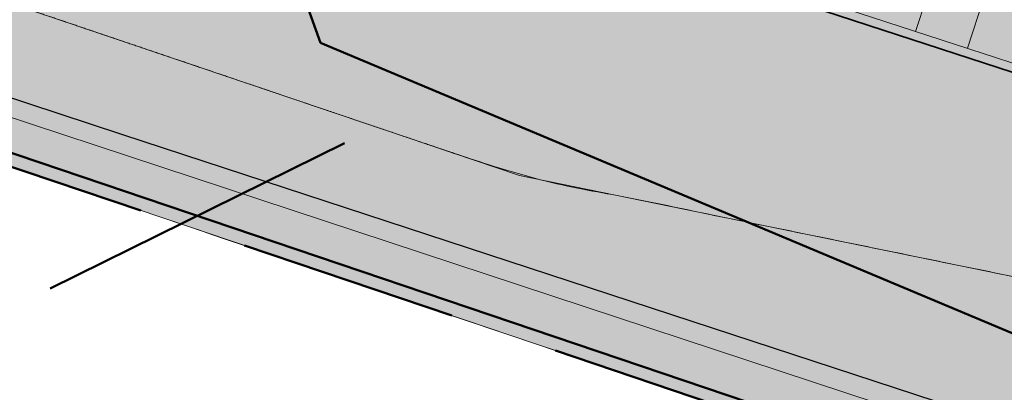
# Model space of a CAD drawing. Header units: metres. Extents: x -5203299 to 2078834, y 245743 to 5816291.
# Tile 112 of 256: x 366419.51 to 366428.51, y 5814062.77 to 5814066.18. Entities that reach past the tile are written whole.
import ezdxf

# ---------------------------------------------------------------- set-up
doc = ezdxf.new("R2010")
doc.units = ezdxf.units.M
doc.header["$LTSCALE"] = 0.5
doc.linetypes.add('Linienart-Gestrichelt mit Abstand', pattern=[6, 4, -2])
for name, color, linetype, lineweight, true_color in [('01_CS-570-Pflanzung_Ansaat', 7, 'Continuous', 5, 0x7a8e1e), ('01_CS-570-Pflanzung_Strauch', 7, 'Continuous', 9, 0xa3b35b), ('0_Schulgrundstuecksflaeche', 1, 'Continuous', 25, 0xff0000), ('30 -34 Innenwände- 4 Türen_Fenster', 7, 'Continuous', 15, 0x9955ff), ('99.04_Ausf Ketziner Str-S-Beschriftung-Straßenbegrenzungslinie', 4, 'Continuous', 25, 0x00ffff)]:
    doc.layers.add(name, color=color, linetype=linetype, lineweight=lineweight, true_color=true_color)
for name, color, linetype, lineweight in [('30 -39 Baustelle- Fläche', 7, 'Continuous', 15), ('99.02_Vermesserplan-Linie Zaun', 7, 'Continuous', 18), ('Bemaßung', 7, 'Continuous', 5), ('Keine', 7, 'Continuous', 9)]:
    doc.layers.add(name, color=color, linetype=linetype, lineweight=lineweight)

# ---------------------------------------------------------------- blocks, each defined once
blk = doc.blocks.new('_25-01-10_187 KRA_CS_LP4_Außenanlagenplan (3D)')
at = {"layer": '01_CS-570-Pflanzung_Ansaat', "linetype": 'Continuous', "lineweight": 0}
h = blk.add_hatch(color=64, dxfattribs=at)
edge = h.paths.add_edge_path()
edge.add_line((366347.6125870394, 5814095.047651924), (366342.1878465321, 5814095.047666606))
edge.add_line((366342.1878465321, 5814095.047666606), (366342.1878464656, 5814094.749421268))
edge.add_line((366342.1878464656, 5814094.749421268), (366344.8515543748, 5814090.489374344))
edge.add_arc((366346.5473399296, 5814091.549709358), 1.999999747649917, 212.0167778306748, 253.3993677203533)
edge.add_line((366345.9759421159, 5814089.633070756), (366352.2648281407, 5814087.75819651))
edge.add_line((366352.2648281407, 5814087.75819651), (366352.2658255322, 5814087.756634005))
edge.add_line((366352.2658255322, 5814087.756634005), (366384.2904091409, 5814078.203527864))
edge.add_line((366384.2904091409, 5814078.203527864), (366424.0770738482, 5814064.751977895))
edge.add_line((366424.0770738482, 5814064.751977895), (366437.8765013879, 5814061.92687298))
edge.add_line((366437.8765013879, 5814061.92687298), (366440.4942574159, 5814061.226269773))
edge.add_line((366440.4942574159, 5814061.226269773), (366440.2684288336, 5814062.377861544))
edge.add_line((366440.2684288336, 5814062.377861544), (366439.7584427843, 5814064.878200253))
edge.add_arc((366438.386689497, 5814064.598408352), 1.399996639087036, 11.52829506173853, 18.45850549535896)
edge.add_arc((366439.3554524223, 5814064.952580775), 0.370091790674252, -94.00137556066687, 13.92950371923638, ccw=False)
edge.add_line((366439.3296272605, 5814064.583391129), (366426.4588870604, 5814068.889446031))
edge.add_arc((366426.7757232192, 5814069.837926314), 0.9999999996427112, 195.4118458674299, 251.52830332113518, ccw=False)
edge.add_line((366425.8116827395, 5814069.572170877), (366423.3712553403, 5814078.424937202))
edge.add_arc((366422.4072148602, 5814078.159181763), 0.9999999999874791, 15.41184586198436, 62.10450738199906)
edge.add_line((366422.8750751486, 5814079.042984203), (366417.1859556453, 5814082.054644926))
edge.add_arc((366417.6538159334, 5814082.938447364), 0.9999999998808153, 179.9999872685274, 242.10450739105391, ccw=False)
edge.add_line((366416.6538159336, 5814082.938447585), (366416.6538177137, 5814090.939532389))
edge.add_line((366416.6538177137, 5814090.939532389), (366416.5985367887, 5814090.9395324))
edge.add_line((366416.5985367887, 5814090.9395324), (366416.5985362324, 5814088.439532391))
edge.add_line((366416.5985362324, 5814088.439532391), (366413.9933975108, 5814088.43953297))
edge.add_line((366413.9933975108, 5814088.43953297), (366413.9933974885, 5814088.33953297))
edge.add_line((366413.9933974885, 5814088.33953297), (366407.9933974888, 5814088.339534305))
edge.add_line((366407.9933974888, 5814088.339534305), (366407.993397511, 5814088.439534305))
edge.add_line((366407.993397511, 5814088.439534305), (366407.7195277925, 5814088.439534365))
edge.add_arc((366407.7195273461, 5814086.439534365), 2.000000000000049, 89.99998728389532, 114.0178365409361)
edge.add_line((366406.9054853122, 5814088.266371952), (366403.1862724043, 5814086.609084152))
edge.add_line((366403.1862724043, 5814086.609084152), (366403.2269745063, 5814086.517742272))
edge.add_line((366403.2269745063, 5814086.517742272), (366397.7464617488, 5814084.075616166))
edge.add_line((366397.7464617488, 5814084.075616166), (366397.7057596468, 5814084.166958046))
edge.add_line((366397.7057596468, 5814084.166958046), (366394.9655032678, 5814082.945894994))
edge.add_line((366394.9655032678, 5814082.945894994), (366394.916660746, 5814083.055505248))
edge.add_line((366394.916660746, 5814083.055505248), (366397.6569171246, 5814084.276568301))
edge.add_line((366397.6569171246, 5814084.276568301), (366397.502249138, 5814084.623667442))
edge.add_line((366397.502249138, 5814084.623667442), (366402.9827618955, 5814087.065793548))
edge.add_line((366402.9827618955, 5814087.065793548), (366403.1374298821, 5814086.718694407))
edge.add_line((366403.1374298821, 5814086.718694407), (366406.8799590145, 5814088.386371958))
edge.add_arc((366407.6940009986, 5814086.559534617), 1.999999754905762, 89.99998578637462, 114.0178381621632, ccw=False)
edge.add_line((366407.6940014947, 5814088.559534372), (366407.9933975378, 5814088.559534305))
edge.add_line((366407.9933975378, 5814088.559534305), (366407.9933976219, 5814088.939534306))
edge.add_line((366407.9933976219, 5814088.939534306), (366413.993397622, 5814088.93953297))
edge.add_line((366413.993397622, 5814088.93953297), (366413.9933975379, 5814088.559532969))
edge.add_line((366413.9933975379, 5814088.559532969), (366414.3882588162, 5814088.559532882))
edge.add_line((366414.3882588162, 5814088.559532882), (366414.3882591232, 5814089.939532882))
edge.add_line((366414.3882591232, 5814089.939532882), (366409.9933978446, 5814089.939533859))
edge.add_line((366409.9933978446, 5814089.939533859), (366409.9933978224, 5814089.839533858))
edge.add_line((366409.9933978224, 5814089.839533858), (366407.6131684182, 5814089.839534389))
edge.add_arc((366407.6131676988, 5814086.939534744), 2.899999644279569, 89.9999857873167, 114.017838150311)
edge.add_line((366406.4328068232, 5814089.588448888), (366404.2958386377, 5814088.636212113))
edge.add_line((366404.2958386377, 5814088.636212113), (366404.2551365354, 5814088.727553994))
edge.add_line((366404.2551365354, 5814088.727553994), (366400.1447519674, 5814086.895959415))
edge.add_line((366400.1447519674, 5814086.895959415), (366400.1854540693, 5814086.804617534))
edge.add_line((366400.1854540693, 5814086.804617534), (366394.7049413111, 5814084.362491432))
edge.add_line((366394.7049413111, 5814084.362491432), (366394.6642392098, 5814084.453833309))
edge.add_line((366394.6642392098, 5814084.453833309), (366391.9239828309, 5814083.232770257))
edge.add_line((366391.9239828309, 5814083.232770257), (366391.8751403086, 5814083.342380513))
edge.add_line((366391.8751403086, 5814083.342380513), (366394.6153966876, 5814084.563443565))
edge.add_line((366394.6153966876, 5814084.563443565), (366394.460728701, 5814084.910542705))
edge.add_line((366394.460728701, 5814084.910542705), (366399.9412414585, 5814087.352668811))
edge.add_line((366399.9412414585, 5814087.352668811), (366400.0959094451, 5814087.005569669))
edge.add_line((366400.0959094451, 5814087.005569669), (366404.2062940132, 5814088.837164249))
edge.add_line((366404.2062940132, 5814088.837164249), (366404.051626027, 5814089.18426339))
edge.add_line((366404.051626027, 5814089.18426339), (366406.1885942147, 5814090.136500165))
edge.add_arc((366407.6131676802, 5814086.939534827), 3.499999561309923, 89.99998575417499, 114.01783812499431, ccw=False)
edge.add_line((366407.6131685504, 5814090.439534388), (366409.9933979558, 5814090.439533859))
edge.add_line((366409.9933979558, 5814090.439533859), (366409.9933978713, 5814090.059533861))
edge.add_line((366409.9933978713, 5814090.059533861), (366414.38825915, 5814090.059532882))
edge.add_line((366414.38825915, 5814090.059532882), (366414.3882593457, 5814090.939532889))
edge.add_line((366414.3882593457, 5814090.939532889), (366407.6131686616, 5814090.93953439))
edge.add_arc((366407.6131676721, 5814086.93953489), 3.999999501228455, 89.99998582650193, 114.0178381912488)
edge.add_line((366405.985083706, 5814090.593209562), (366391.4662944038, 5814084.123611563))
edge.add_arc((366389.8382103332, 5814087.777286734), 3.999999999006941, 225.4861523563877, 294.01783662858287, ccw=False)
edge.add_line((366387.0338838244, 5814084.924962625), (366380.8747358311, 5814090.980467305))
edge.add_arc((366378.0704093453, 5814088.128143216), 3.999999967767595, 45.48615234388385, 89.99998715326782)
edge.add_line((366378.0704102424, 5814092.128143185), (366356.1933888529, 5814092.128148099))
edge.add_arc((366356.1933889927, 5814093.128147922), 0.9999998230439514, 212.5512370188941, 269.9999919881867, ccw=False)
edge.add_line((366355.3504785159, 5814092.590094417), (366353.8018947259, 5814095.047650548))
edge.add_line((366353.8018947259, 5814095.047650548), (366347.6127420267, 5814095.047651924))
edge.add_line((366347.6127420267, 5814095.047651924), (366347.6125870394, 5814095.047651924))
at = {"layer": '01_CS-570-Pflanzung_Strauch', "linetype": 'Continuous', "lineweight": 0}
for points in [[(366342.1878464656, 5814094.749421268), (366342.1878464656, 5814094.747653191), (366342.0013602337, 5814094.747653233), (366334.4968523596, 5814094.748239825), (366334.4968523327, 5814094.628065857), (366320.9471467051, 5814094.628155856), (366343.3059112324, 5814088.967182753), (366383.1214364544, 5814077.087353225), (366401.0282381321, 5814071.043221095), (366401.0542044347, 5814071.05367041), (366401.0812957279, 5814071.060705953), (366401.109065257, 5814071.064211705), (366401.1370550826, 5814071.064129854), (366401.1648036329, 5814071.060461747), (366401.1918533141, 5814071.053267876), (366401.2177580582, 5814071.042666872), (366401.2420906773, 5814071.028833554), (366401.2573508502, 5814071.06874372), (366401.2801038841, 5814071.104909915), (366401.3094753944, 5814071.135942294), (366401.3443366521, 5814071.160648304), (366401.3833479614, 5814071.178078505), (366401.4250101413, 5814071.187563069), (366401.4677221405, 5814071.18873751), (366401.5098425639, 5814071.181556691), (366401.5098426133, 5814071.181556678), (366401.5497527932, 5814071.16629656), (366401.5859190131, 5814071.143543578), (366401.6169514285, 5814071.114172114), (366401.6416574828, 5814071.079310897), (366401.6590877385, 5814071.040299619), (366401.6685723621, 5814070.998637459), (366401.6697468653, 5814070.955925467), (366401.6625661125, 5814070.913805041), (366401.662566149, 5814070.913804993), (366401.6991475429, 5814070.912452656), (366401.7349867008, 5814070.904997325), (366401.769072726, 5814070.891649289), (366401.8004441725, 5814070.872785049), (366401.8282161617, 5814070.848936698), (366401.8516053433, 5814070.820776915), (366401.8699519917, 5814070.789099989), (366401.8827386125, 5814070.754799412), (366444.3798422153, 5814056.410634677), (366494.2754160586, 5814040.201205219), (366529.2694854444, 5814028.770663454), (366542.7616210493, 5814024.387192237), (366545.1082112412, 5814023.738781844), (366547.4937776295, 5814023.252989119), (366549.9070649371, 5814022.932106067), (366552.3366870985, 5814022.777646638), (366554.7711809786, 5814022.790339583), (366557.1990604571, 5814022.970125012), (366559.6088706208, 5814023.31615469), (366561.9892418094, 5814023.826796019), (366562.297704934, 5814025.284557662), (366562.7715373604, 5814026.697250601), (366563.4044692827, 5814028.046181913), (366564.1881256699, 5814029.313502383), (366565.1121370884, 5814030.482442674), (366566.1642769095, 5814031.537535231), (366567.3306230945, 5814032.464818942), (366568.5957424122, 5814033.252023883), (366587.815918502, 5814047.134557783), (366587.9120131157, 5814047.2084998), (366588.0034504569, 5814047.288128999), (366588.0898944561, 5814047.37315271), (366588.1710273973, 5814047.463258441), (366588.2465510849, 5814047.558115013), (366588.3161879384, 5814047.657373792), (366588.3796820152, 5814047.760669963), (366588.4367999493, 5814047.867623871), (366590.233544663, 5814051.548084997), (366590.8595255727, 5814052.857414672), (366591.5538698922, 5814054.346792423), (366591.5193494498, 5814054.346114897), (366590.0345085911, 5814054.345454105), (366587.3135293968, 5814051.936279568), (366584.6489484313, 5814049.769976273), (366582.0407656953, 5814047.846544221), (366579.4889811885, 5814046.165983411), (366576.9935949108, 5814044.728293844), (366574.5546068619, 5814043.533475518), (366572.1720170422, 5814042.581528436), (366569.8458254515, 5814041.872452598), (366562.035984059, 5814039.875328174), (366561.7026552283, 5814039.777636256), (366561.3769132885, 5814039.657037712), (366561.0603302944, 5814039.514114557), (366560.7544340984, 5814039.349556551), (366560.460700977, 5814039.164157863), (366560.1805485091, 5814038.958813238), (366559.91532873, 5814038.734513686), (366559.6663216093, 5814038.492341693), (366554.7385721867, 5814033.354933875), (366552.3449337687, 5814030.859454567), (366551.5914796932, 5814030.215801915), (366550.72588555, 5814029.733382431), (366549.7821512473, 5814029.431145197), (366548.7973459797, 5814029.320961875), (366547.8101521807, 5814029.407160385), (366546.859346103, 5814029.68635491), (366545.9822747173, 5814030.147578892), (366545.213388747, 5814030.772715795), (366543.2578474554, 5814032.714627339), (366539.4521625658, 5814036.493787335), (366539.0213475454, 5814036.874966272), (366538.5496025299, 5814037.204140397), (366538.043171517, 5814037.476952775), (366537.5087576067, 5814037.689792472), (366536.9534342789, 5814037.839842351), (366536.3845517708, 5814037.925116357), (366535.8096397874, 5814037.94448581), (366535.2363078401, 5814037.897694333), (366527.9208484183, 5814036.874332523), (366525.7482334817, 5814036.687281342), (366523.6067153, 5814036.738333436), (366521.4962938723, 5814037.027488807), (366519.4169691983, 5814037.554747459), (366517.3687412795, 5814038.320109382), (366515.3516101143, 5814039.323574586), (366513.3655757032, 5814040.565143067), (366511.4106380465, 5814042.044814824), (366510.9828152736, 5814042.36082545), (366510.5238447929, 5814042.629602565), (366510.0389202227, 5814042.848104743), (366509.533528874, 5814043.013859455), (366509.0133896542, 5814043.124991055), (366508.4843883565, 5814043.180241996), (366507.9525110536, 5814043.178987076), (366507.4237763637, 5814043.12124049), (366506.3455629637, 5814042.980316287), (366505.3171282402, 5814042.91810505), (366504.3384721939, 5814042.93460678), (366503.4095948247, 5814043.029821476), (366502.5304961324, 5814043.203749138), (366501.7011761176, 5814043.456389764), (366500.92163478, 5814043.787743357), (366500.1918721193, 5814044.197809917), (366498.8277640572, 5814045.032989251), (366498.7023238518, 5814045.107297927), (366498.5747703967, 5814045.177917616), (366498.4452121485, 5814045.244788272), (366498.3137592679, 5814045.307853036), (366498.1805235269, 5814045.367058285), (366498.0456182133, 5814045.422353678), (366497.909158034, 5814045.473692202), (366497.7712590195, 5814045.521030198), (366490.3440220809, 5814047.95019518), (366483.1019979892, 5814050.318784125), (366482.9168502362, 5814050.37539503), (366482.7296496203, 5814050.424795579), (366482.5406768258, 5814050.466911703), (366482.350215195, 5814050.501680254), (366482.158550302, 5814050.529049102), (366481.9659695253, 5814050.548977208), (366481.7727616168, 5814050.561434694), (366481.5792162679, 5814050.56640288), (366474.6469558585, 5814050.049216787), (366440.4942574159, 5814061.226269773), (366437.8765013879, 5814061.92687298), (366424.0770738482, 5814064.751977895), (366384.2904091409, 5814078.203527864), (366345.9757249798, 5814089.633004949), (366345.8052958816, 5814089.692341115), (366345.6409091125, 5814089.766798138), (366345.4839030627, 5814089.855769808), (366345.3355560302, 5814089.958531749), (366345.1970758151, 5814090.074247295), (366345.0695898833, 5814090.201974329), (366344.9541361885, 5814090.340672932), (366344.8516547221, 5814090.48921386)], [(366342.1878464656, 5814094.749421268), (366342.1878464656, 5814094.747653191), (366342.1359496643, 5814094.747655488), (366342.0268808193, 5814094.747662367), (366341.8606399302, 5814094.747673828), (366341.6372269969, 5814094.747689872), (366341.3566420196, 5814094.747710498), (366341.0188849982, 5814094.747735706), (366340.6239559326, 5814094.747765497), (366340.171854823, 5814094.747799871), (366339.6625816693, 5814094.747838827), (366339.0961364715, 5814094.747882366), (366338.4725192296, 5814094.747930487), (366337.7917299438, 5814094.747983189), (366337.053768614, 5814094.748040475), (366336.25863524, 5814094.748102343), (366335.406329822, 5814094.748168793), (366334.4968523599, 5814094.748239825), (366334.4968523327, 5814094.628065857), (366320.9471467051, 5814094.628155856), (366343.3059112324, 5814088.967182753), (366383.1214364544, 5814077.087353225), (366401.0282381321, 5814071.043221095), (366401.0405071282, 5814071.048584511), (366401.0531526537, 5814071.053097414), (366401.0661747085, 5814071.056759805), (366401.0795732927, 5814071.059571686), (366401.0933484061, 5814071.061533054), (366401.1075000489, 5814071.062643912), (366401.122028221, 5814071.062904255), (366401.1369329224, 5814071.062314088), (366401.1517823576, 5814071.06090246), (366401.1661447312, 5814071.058698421), (366401.180020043, 5814071.055701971), (366401.1934082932, 5814071.051913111), (366401.2063094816, 5814071.047331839), (366401.2187236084, 5814071.041958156), (366401.2306506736, 5814071.035792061), (366401.242090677, 5814071.028833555), (366401.2482088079, 5814071.047025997), (366401.2563959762, 5814071.064438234), (366401.2666521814, 5814071.081070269), (366401.2789774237, 5814071.096922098), (366401.2933717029, 5814071.111993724), (366401.3098350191, 5814071.126285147), (366401.3283673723, 5814071.139796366), (366401.3489687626, 5814071.152527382), (366401.3704138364, 5814071.163779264), (366401.3914772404, 5814071.172853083), (366401.4121589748, 5814071.179748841), (366401.4324590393, 5814071.184466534), (366401.4523774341, 5814071.187006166), (366401.4719141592, 5814071.187367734), (366401.4910692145, 5814071.18555124), (366401.5098426, 5814071.181556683), (366401.5280350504, 5814071.175438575), (366401.5454473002, 5814071.16725143), (366401.5620793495, 5814071.156995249), (366401.5779311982, 5814071.14467003), (366401.5930028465, 5814071.130275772), (366401.6072942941, 5814071.113812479), (366401.6208055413, 5814071.095280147), (366401.6335365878, 5814071.07467878), (366401.6447885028, 5814071.053233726), (366401.6538623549, 5814071.032170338), (366401.6607581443, 5814071.011488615), (366401.6654758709, 5814070.991188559), (366401.6680155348, 5814070.971270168), (366401.6683771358, 5814070.951733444), (366401.666560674, 5814070.932578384), (366401.6625661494, 5814070.913804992), (366401.6795090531, 5814070.913798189), (366401.6964272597, 5814070.912178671), (366401.7133207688, 5814070.908946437), (366401.7301895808, 5814070.904101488), (366401.7470336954, 5814070.897643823), (366401.7638531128, 5814070.889573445), (366401.7806478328, 5814070.879890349), (366401.7974178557, 5814070.868594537), (366401.8134139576, 5814070.856227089), (366401.8278869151, 5814070.843329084), (366401.8408367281, 5814070.829900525), (366401.8522633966, 5814070.815941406), (366401.8621669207, 5814070.801451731), (366401.8705473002, 5814070.7864315), (366401.8774045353, 5814070.77088071), (366401.8827386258, 5814070.754799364), (366444.3798422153, 5814056.410634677), (366494.2754160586, 5814040.201205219), (366529.2694854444, 5814028.770663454), (366542.7616210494, 5814024.387192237), (366543.0581532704, 5814024.296202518), (366543.3741847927, 5814024.203139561), (366543.7097156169, 5814024.108003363), (366544.0647457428, 5814024.010793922), (366544.4392751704, 5814023.91151124), (366544.8333038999, 5814023.810155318), (366545.246831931, 5814023.706726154), (366545.6798592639, 5814023.601223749), (366546.1331130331, 5814023.497574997), (366546.6073203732, 5814023.399706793), (366547.102481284, 5814023.307619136), (366547.6185957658, 5814023.221312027), (366548.1556638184, 5814023.140785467), (366548.7136854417, 5814023.066039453), (366549.292660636, 5814022.997073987), (366549.892589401, 5814022.933889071), (366550.5031496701, 5814022.878902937), (366551.114019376, 5814022.834533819), (366551.7251985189, 5814022.80078172), (366552.3366870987, 5814022.777646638), (366552.9484851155, 5814022.765128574), (366553.5605925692, 5814022.763227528), (366554.1730094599, 5814022.771943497), (366554.7857357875, 5814022.791276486), (366555.3883261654, 5814022.819413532), (366555.9703352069, 5814022.854541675), (366556.531762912, 5814022.896660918), (366557.0726092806, 5814022.945771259), (366557.5928743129, 5814023.001872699), (366558.0925580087, 5814023.064965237), (366558.5716603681, 5814023.135048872), (366559.0301813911, 5814023.212123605), (366559.4686182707, 5814023.292226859), (366559.8874681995, 5814023.371396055), (366560.2867311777, 5814023.449631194), (366560.6664072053, 5814023.526932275), (366561.0264962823, 5814023.603299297), (366561.3669984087, 5814023.678732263), (366561.6879135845, 5814023.75323117), (366561.9892418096, 5814023.826796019), (366562.0190907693, 5814024.010232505), (366562.0545389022, 5814024.204945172), (366562.0955862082, 5814024.410934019), (366562.1422326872, 5814024.628199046), (366562.1944783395, 5814024.856740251), (366562.2523231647, 5814025.096557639), (366562.3157671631, 5814025.347651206), (366562.3848103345, 5814025.610020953), (366562.4634325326, 5814025.882238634), (366562.5556136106, 5814026.162876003), (366562.6613535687, 5814026.45193306), (366562.7806524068, 5814026.749409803), (366562.9135101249, 5814027.055306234), (366563.0599267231, 5814027.369622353), (366563.2199022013, 5814027.69235816), (366563.3934365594, 5814028.023513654), (366563.5783399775, 5814028.355661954), (366563.7724226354, 5814028.681376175), (366563.975684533, 5814029.000656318), (366564.1881256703, 5814029.313502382), (366564.4097460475, 5814029.619914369), (366564.6405456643, 5814029.919892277), (366564.8805245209, 5814030.213436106), (366565.1296826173, 5814030.500545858), (366565.3817854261, 5814030.776629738), (366565.6305984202, 5814031.037095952), (366565.8761215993, 5814031.2819445), (366566.1183549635, 5814031.511175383), (366566.357298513, 5814031.724788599), (366566.5929522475, 5814031.922784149), (366566.8253161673, 5814032.105162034), (366567.0543902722, 5814032.271922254), (366567.2774744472, 5814032.426318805), (366567.4918685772, 5814032.571605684), (366567.6975726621, 5814032.707782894), (366567.8945867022, 5814032.834850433), (366568.0829106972, 5814032.952808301), (366568.2625446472, 5814033.061656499), (366568.4334885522, 5814033.161395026), (366568.5957424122, 5814033.252023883), (366569.7970034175, 5814034.119682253), (366570.998264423, 5814034.987340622), (366572.1995254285, 5814035.854998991), (366573.4007864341, 5814036.722657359), (366574.6020474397, 5814037.590315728), (366575.8033084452, 5814038.457974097), (366577.0045694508, 5814039.325632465), (366578.2058304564, 5814040.193290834), (366579.3710730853, 5814041.034933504), (366580.4642789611, 5814041.824544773), (366581.4854480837, 5814042.562124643), (366582.434580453, 5814043.247673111), (366583.3116760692, 5814043.88119018), (366584.1167349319, 5814044.462675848), (366584.8497570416, 5814044.992130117), (366585.510742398, 5814045.469552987), (366586.0991452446, 5814045.895694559), (366586.6144198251, 5814046.271304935), (366587.0565661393, 5814046.596384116), (366587.4255841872, 5814046.8709321), (366587.7214739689, 5814047.09494889), (366587.9442354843, 5814047.268434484), (366588.0938687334, 5814047.391388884), (366588.1703737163, 5814047.463812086), (366588.2094848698, 5814047.51138455), (366588.2469366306, 5814047.559786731), (366588.2827289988, 5814047.609018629), (366588.3168619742, 5814047.659080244), (366588.3493355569, 5814047.709971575), (366588.3801497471, 5814047.761692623), (366588.4093045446, 5814047.814243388), (366588.4367999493, 5814047.867623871), (366590.233544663, 5814051.548084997), (366590.8595255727, 5814052.857414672), (366591.5538698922, 5814054.346792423), (366591.5193494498, 5814054.346114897), (366590.0345085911, 5814054.345454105), (366588.6669692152, 5814053.110507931), (366587.3135293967, 5814051.936279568), (366585.9741891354, 5814050.822769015), (366584.6489484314, 5814049.769976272), (366583.3378072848, 5814048.777901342), (366582.0407656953, 5814047.846544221), (366580.7578236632, 5814046.97590491), (366579.4889811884, 5814046.165983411), (366578.2548908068, 5814045.422060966), (366577.0762050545, 5814044.749418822), (366575.9529239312, 5814044.148056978), (366574.8850474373, 5814043.617975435), (366573.8725755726, 5814043.159174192), (366572.915508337, 5814042.771653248), (366572.0138457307, 5814042.455412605), (366571.1675877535, 5814042.210452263), (366570.3696846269, 5814042.006413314), (366569.6130865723, 5814041.812936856), (366568.8977935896, 5814041.630022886), (366568.2238056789, 5814041.457671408), (366567.5911228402, 5814041.295882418), (366566.9997450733, 5814041.144655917), (366566.4496723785, 5814041.003991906), (366565.9409047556, 5814040.873890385), (366565.462851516, 5814040.751643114), (366565.0049219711, 5814040.634541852), (366564.5671161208, 5814040.5225866), (366564.1494339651, 5814040.415777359), (366563.751875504, 5814040.314114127), (366563.3744407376, 5814040.217596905), (366563.0171296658, 5814040.126225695), (366562.6799422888, 5814040.040000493), (366562.3636503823, 5814039.955966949), (366562.0690257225, 5814039.87117071), (366561.7960683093, 5814039.785611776), (366561.5447781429, 5814039.699290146), (366561.315155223, 5814039.612205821), (366561.1071995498, 5814039.524358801), (366560.9209111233, 5814039.435749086), (366560.7562899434, 5814039.346376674), (366560.594105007, 5814039.2434572), (366560.415125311, 5814039.114206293), (366560.2193508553, 5814038.958623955), (366560.0067816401, 5814038.776710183), (366559.7774176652, 5814038.56846498), (366559.5312589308, 5814038.333888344), (366559.2683054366, 5814038.072980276), (366558.9885571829, 5814037.785740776), (366558.6898214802, 5814037.474294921), (366558.3699056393, 5814037.140767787), (366558.0288096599, 5814036.785159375), (366557.6665335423, 5814036.407469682), (366557.2830772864, 5814036.007698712), (366556.8784408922, 5814035.585846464), (366556.4526243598, 5814035.141912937), (366556.0056276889, 5814034.67589813), (366555.5599298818, 5814034.211237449), (366555.1380099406, 5814033.771366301), (366554.7398678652, 5814033.356284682), (366554.3655036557, 5814032.965992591), (366554.0149173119, 5814032.600490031), (366553.688108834, 5814032.259777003), (366553.385078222, 5814031.943853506), (366553.1058254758, 5814031.652719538), (366552.8460024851, 5814031.384726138), (366552.6012611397, 5814031.138224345), (366552.3716014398, 5814030.913214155), (366552.1570233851, 5814030.709695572), (366551.9575269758, 5814030.527668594), (366551.7731122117, 5814030.367133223), (366551.603779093, 5814030.228089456), (366551.4495276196, 5814030.110537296), (366551.295861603, 5814030.006697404), (366551.1282848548, 5814029.908790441), (366550.9467973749, 5814029.816816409), (366550.7513991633, 5814029.730775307), (366550.54209022, 5814029.650667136), (366550.3188705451, 5814029.576491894), (366550.0817401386, 5814029.508249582), (366549.8306990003, 5814029.4459402), (366549.5726170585, 5814029.393621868), (366549.3143642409, 5814029.355352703), (366549.0559405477, 5814029.331132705), (366548.7973459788, 5814029.320961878), (366548.5385805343, 5814029.324840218), (366548.2796442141, 5814029.342767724), (366548.0205370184, 5814029.3747444), (366547.761258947, 5814029.420770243), (366547.5087765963, 5814029.476955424), (366547.2700565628, 5814029.539410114), (366547.0450988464, 5814029.608134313), (366546.8339034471, 5814029.683128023), (366546.636470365, 5814029.764391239), (366546.4527996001, 5814029.851923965), (366546.2828911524, 5814029.945726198), (366546.1267450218, 5814030.045797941), (366545.9730856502, 5814030.156181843), (366545.8106374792, 5814030.280920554), (366545.639400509, 5814030.420014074), (366545.4593747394, 5814030.573462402), (366545.2705601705, 5814030.74126554), (366545.0729568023, 5814030.923423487), (366544.8665646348, 5814031.119936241), (366544.651383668, 5814031.330803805), (366544.423026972, 5814031.557568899), (366544.1771076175, 5814031.801774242), (366543.9136256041, 5814032.063419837), (366543.6325809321, 5814032.342505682), (366543.3339736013, 5814032.639031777), (366543.0178036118, 5814032.952998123), (366542.6840709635, 5814033.284404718), (366542.3327756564, 5814033.633251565), (366541.9824118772, 5814033.981173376), (366541.6514738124, 5814034.309804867), (366541.339961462, 5814034.619146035), (366541.0478748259, 5814034.909196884), (366540.7752139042, 5814035.179957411), (366540.5219786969, 5814035.431427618), (366540.2881692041, 5814035.663607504), (366540.0737854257, 5814035.876497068), (366539.876662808, 5814036.071201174), (366539.6946367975, 5814036.24882468), (366539.5277073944, 5814036.409367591), (366539.3758745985, 5814036.552829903), (366539.2391384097, 5814036.679211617), (366539.1174988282, 5814036.788512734), (366539.0109558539, 5814036.880733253), (366538.9195094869, 5814036.955873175), (366538.8325408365, 5814037.022219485), (366538.7394310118, 5814037.088059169), (366538.6401800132, 5814037.153392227), (366538.5347878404, 5814037.21821866), (366538.4232544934, 5814037.282538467), (366538.3055799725, 5814037.346351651), (366538.1817642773, 5814037.409658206), (366538.0518074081, 5814037.472458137), (366537.9180962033, 5814037.532951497), (366537.7830175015, 5814037.589338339), (366537.6465713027, 5814037.641618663), (366537.5087576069, 5814037.689792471), (366537.3695764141, 5814037.733859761), (366537.2290277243, 5814037.773820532), (366537.0871115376, 5814037.809674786), (366536.9438278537, 5814037.841422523), (366536.8021661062, 5814037.869073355), (366536.6651157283, 5814037.892636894), (366536.53267672, 5814037.912113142), (366536.4048490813, 5814037.927502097), (366536.2816328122, 5814037.938803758), (366536.1630279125, 5814037.946018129), (366536.0490343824, 5814037.949145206), (366535.9396522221, 5814037.948184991), (366535.8228312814, 5814037.94306953), (366535.6865214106, 5814037.93373087), (366535.5307226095, 5814037.920169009), (366535.3554348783, 5814037.902383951), (366535.160658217, 5814037.880375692), (366534.9463926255, 5814037.854144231), (366534.7126381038, 5814037.823689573), (366534.4593946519, 5814037.789011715), (366534.1842674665, 5814037.750524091), (366533.884861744, 5814037.708640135), (366533.5611774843, 5814037.663359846), (366533.2132146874, 5814037.614683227), (366532.8409733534, 5814037.562610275), (366532.4444534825, 5814037.507140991), (366532.0236550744, 5814037.448275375), (366531.5785781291, 5814037.386013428), (366531.1014598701, 5814037.319269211), (366530.584537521, 5814037.246956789), (366530.0278110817, 5814037.169076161), (366529.4312805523, 5814037.085627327), (366528.7949459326, 5814036.996610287), (366528.1188072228, 5814036.90202504), (366527.4028644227, 5814036.801871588), (366526.6471175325, 5814036.696149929), (366525.8554536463, 5814036.614622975), (366525.0317598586, 5814036.587053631), (366524.1760361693, 5814036.613441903), (366523.2882825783, 5814036.693787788), (366522.3684990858, 5814036.828091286), (366521.4166856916, 5814037.016352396), (366520.4328423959, 5814037.25857112), (366519.4169691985, 5814037.554747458), (366518.4161592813, 5814037.885250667), (366517.4775058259, 5814038.230450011), (366516.6010088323, 5814038.590345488), (366515.7866683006, 5814038.964937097), (366515.0344842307, 5814039.35422484), (366514.3444566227, 5814039.758208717), (366513.7165854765, 5814040.176888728), (366513.1508707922, 5814040.610264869), (366512.6383333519, 5814041.029328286), (366512.1699939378, 5814041.405070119), (366511.74585255, 5814041.737490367), (366511.3659091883, 5814042.026589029), (366511.0301638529, 5814042.272366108), (366510.7386165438, 5814042.474821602), (366510.4912672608, 5814042.633955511), (366510.288116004, 5814042.749767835), (366510.1056397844, 5814042.838645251), (366509.9203156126, 5814042.91697443), (366509.7321434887, 5814042.984755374), (366509.5411234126, 5814043.041988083), (366509.3472553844, 5814043.088672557), (366509.1505394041, 5814043.124808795), (366508.9509754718, 5814043.150396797), (366508.7485635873, 5814043.165436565), (366508.5362514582, 5814043.171124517), (366508.306986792, 5814043.168657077), (366508.0607695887, 5814043.158034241), (366507.7975998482, 5814043.13925601), (366507.5174775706, 5814043.112322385), (366507.2204027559, 5814043.077233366), (366506.9063754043, 5814043.033988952), (366506.5753955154, 5814042.982589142), (366506.2289057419, 5814042.93478433), (366505.8683487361, 5814042.902324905), (366505.4937244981, 5814042.885210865), (366505.1050330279, 5814042.883442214), (366504.7022743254, 5814042.89701895), (366504.2854483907, 5814042.925941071), (366503.8545552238, 5814042.97020858), (366503.4095948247, 5814043.029821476), (366502.9638231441, 5814043.106946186), (366502.5304961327, 5814043.203749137), (366502.1096137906, 5814043.320230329), (366501.7011761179, 5814043.456389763), (366501.3051831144, 5814043.61222744), (366500.9216347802, 5814043.787743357), (366500.5505311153, 5814043.982937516), (366500.1918721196, 5814044.197809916), (366500.1066153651, 5814044.250008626), (366500.0213586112, 5814044.302207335), (366499.9361018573, 5814044.354406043), (366499.8508451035, 5814044.406604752), (366499.7655883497, 5814044.458803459), (366499.6803315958, 5814044.511002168), (366499.5950748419, 5814044.563200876), (366499.5098180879, 5814044.615399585), (366499.4252870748, 5814044.667153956), (366499.3422075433, 5814044.718019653), (366499.2605794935, 5814044.767996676), (366499.1804029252, 5814044.817085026), (366499.1016778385, 5814044.865284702), (366499.0244042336, 5814044.912595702), (366498.9485821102, 5814044.959018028), (366498.8742114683, 5814045.004551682), (366498.801014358, 5814045.048742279), (366498.7287128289, 5814045.09113544), (366498.6573068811, 5814045.131731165), (366498.5867965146, 5814045.170529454), (366498.5171817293, 5814045.207530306), (366498.4484625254, 5814045.242733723), (366498.3806389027, 5814045.276139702), (366498.3137108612, 5814045.307748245), (366498.2205743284, 5814045.346615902), (366498.0741252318, 5814045.401799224), (366497.8743635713, 5814045.47329821), (366497.6212893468, 5814045.561112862), (366497.3149025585, 5814045.665243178), (366496.9552032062, 5814045.785689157), (366496.54219129, 5814045.922450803), (366496.07586681, 5814046.075528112), (366495.5563955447, 5814046.245427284), (366494.9839432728, 5814046.432654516), (366494.3585099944, 5814046.637209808), (366493.6800957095, 5814046.859093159), (366492.948700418, 5814047.098304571), (366492.1643241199, 5814047.354844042), (366491.3269668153, 5814047.628711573), (366490.4366285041, 5814047.919907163), (366489.5455866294, 5814048.211332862), (366488.706118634, 5814048.485890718), (366487.918224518, 5814048.743580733), (366487.1819042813, 5814048.984402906), (366486.4971579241, 5814049.208357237), (366485.8639854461, 5814049.415443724), (366485.2823868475, 5814049.605662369), (366484.7523621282, 5814049.779013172), (366484.2736196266, 5814049.93460159), (366483.8458676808, 5814050.07153308), (366483.4691062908, 5814050.189807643), (366483.1433354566, 5814050.289425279), (366482.8685551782, 5814050.370385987), (366482.6447654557, 5814050.432689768), (366482.471966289, 5814050.476336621), (366482.3501576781, 5814050.501326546), (366482.2538375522, 5814050.516047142), (366482.1575038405, 5814050.528886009), (366482.0611565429, 5814050.539843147), (366481.9647956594, 5814050.548918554), (366481.8684211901, 5814050.556112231), (366481.772033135, 5814050.561424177), (366481.675631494, 5814050.564854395), (366481.5792162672, 5814050.566402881), (366474.6469558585, 5814050.049216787), (366440.4942574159, 5814061.226269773), (366437.8765013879, 5814061.92687298), (366424.0770738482, 5814064.751977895), (366384.2904091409, 5814078.203527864), (366381.8957413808, 5814078.917870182), (366379.5010736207, 5814079.632212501), (366377.1064058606, 5814080.346554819), (366374.7117381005, 5814081.060897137), (366372.3170703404, 5814081.775239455), (366369.9224025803, 5814082.489581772), (366367.5277348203, 5814083.20392409), (366365.1330670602, 5814083.918266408), (366362.8105880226, 5814084.61107444), (366360.6324864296, 5814085.260813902), (366358.5987622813, 5814085.867484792), (366356.7094155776, 5814086.43108711), (366354.9644463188, 5814086.951620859), (366353.3638545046, 5814087.429086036), (366351.9076401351, 5814087.863482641), (366350.5958032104, 5814088.254810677), (366349.4289590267, 5814088.605052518), (366348.4077228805, 5814088.91619054), (366347.5320947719, 5814089.188224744), (366346.8020747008, 5814089.42115513), (366346.2176626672, 5814089.614981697), (366345.7788586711, 5814089.769704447), (366345.4856627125, 5814089.885323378), (366345.3380747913, 5814089.961838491), (366345.2612989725, 5814090.025902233), (366345.1805393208, 5814090.10416705), (366345.0957958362, 5814090.196632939), (366345.0070685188, 5814090.303299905), (366344.9143573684, 5814090.424167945), (366344.8176623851, 5814090.559237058), (366344.7169835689, 5814090.708507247), (366344.6123209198, 5814090.87197851), (366344.5019267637, 5814091.048531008), (366344.3840534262, 5814091.237044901), (366344.2587009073, 5814091.437520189), (366344.1258692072, 5814091.649956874), (366343.9855583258, 5814091.874354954), (366343.8377682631, 5814092.110714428), (366343.682499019, 5814092.359035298), (366343.5197505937, 5814092.619317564), (366343.3532625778, 5814092.885580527), (366343.1867745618, 5814093.15184349), (366343.0202865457, 5814093.418106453), (366342.8537985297, 5814093.684369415), (366342.6873105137, 5814093.950632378), (366342.5208224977, 5814094.216895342), (366342.3543344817, 5814094.483158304)]]:
    blk.add_hatch(color=73, dxfattribs=at).paths.add_polyline_path(points)
at = {"layer": '01_CS-570-Pflanzung_Ansaat', "lineweight": 9, "flags": 128}
blk.add_lwpolyline([(366384.2904091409, 5814078.203527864), (366424.0770738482, 5814064.751977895), (366437.8765013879, 5814061.92687298), (366440.4942574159, 5814061.226269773), (366440.2684288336, 5814062.377861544), (366439.7584427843, 5814064.878200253, 0.03024796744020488), (366439.3296272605, 5814064.583391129), (366426.4588870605, 5814068.889446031, -0.2498678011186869), (366425.8116827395, 5814069.572170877), (366423.3712553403, 5814078.424937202, 0.2066016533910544), (366422.8750751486, 5814079.042984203), (366417.1859556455, 5814082.054644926, -0.2778157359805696), (366416.6538159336, 5814082.938447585), (366416.6538177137, 5814090.939532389), (366416.5985367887, 5814090.9395324), (366416.5985362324, 5814088.439532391), (366413.9933975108, 5814088.43953297), (366413.9933974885, 5814088.33953297), (366407.9933974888, 5814088.339534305)], format="xyb", dxfattribs=at)
at = {"layer": '01_CS-570-Pflanzung_Strauch', "lineweight": 9, "flags": 128}
for points in [[(366401.8827386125, 5814070.754799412), (366444.3798422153, 5814056.410634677), (366494.2754160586, 5814040.201205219), (366529.2694854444, 5814028.770663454)], [(366474.6469558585, 5814050.049216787), (366440.4942574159, 5814061.226269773), (366437.8765013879, 5814061.92687298), (366424.0770738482, 5814064.751977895), (366384.2904091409, 5814078.203527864)]]:
    blk.add_lwpolyline(points, dxfattribs=at)
at = {"layer": '01_CS-570-Pflanzung_Strauch', "lineweight": 9}
blk.add_open_spline([(366342.1878464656, 5814094.749421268), (366342.1878464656, 5814094.748537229), (366342.1878464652, 5814094.747653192), (366341.1798506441, 5814094.747726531), (366340.171854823, 5814094.747799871), (366337.3343535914, 5814094.748019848), (366334.4968523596, 5814094.748239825), (366334.4968523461, 5814094.688152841), (366334.4968523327, 5814094.628065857), (366327.7219995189, 5814094.628110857), (366320.9471467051, 5814094.628155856), (366332.1265289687, 5814091.797669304), (366343.3059112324, 5814088.967182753), (366363.2136738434, 5814083.027267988), (366383.1214364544, 5814077.087353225), (366392.0748372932, 5814074.06528716), (366401.0282381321, 5814071.043221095), (366401.0765610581, 5814071.066375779), (366401.1973047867, 5814071.0582524), (366401.2420906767, 5814071.028833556), (366401.2624251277, 5814071.103163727), (366401.4355123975, 5814071.201891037), (366401.5841728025, 5814071.161222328), (366401.6829003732, 5814070.988135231), (366401.6625661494, 5814070.913804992), (366401.7303871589, 5814070.917003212), (366401.8644485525, 5814070.820185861), (366401.8827386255, 5814070.754799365), (366423.1312904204, 5814063.582717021), (366444.3798422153, 5814056.410634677), (366469.327629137, 5814048.305919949), (366494.2754160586, 5814040.201205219), (366511.7724507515, 5814034.485934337), (366529.2694854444, 5814028.770663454), (366536.0155532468, 5814026.578927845), (366542.7616210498, 5814024.387192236), (366543.9087513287, 5814024.027379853), (366547.4509671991, 5814023.175067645), (366552.3342116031, 5814022.692710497), (366557.237259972, 5814022.889842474), (366560.8231028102, 5814023.534404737), (366561.9892418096, 5814023.826796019), (366562.0974393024, 5814024.537989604), (366562.6721813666, 5814026.682052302), (366564.1146917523, 5814029.364975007), (366566.1446734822, 5814031.63611671), (366567.9641070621, 5814032.907727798), (366568.595742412, 5814033.252023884), (366577.0532424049, 5814039.360788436), (366588.0106103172, 5814047.275181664), (366588.3301371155, 5814047.652442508), (366588.4367999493, 5814047.867623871), (366589.3351723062, 5814049.707854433), (366590.233544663, 5814051.548084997), (366590.5465351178, 5814052.202749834), (366590.8595255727, 5814052.857414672), (366591.2066977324, 5814053.602103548), (366591.5538698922, 5814054.346792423), (366591.536609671, 5814054.34645366), (366591.5193494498, 5814054.346114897), (366590.7769290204, 5814054.345784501), (366590.0345085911, 5814054.345454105), (366584.5361519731, 5814049.284233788), (366574.4418104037, 5814043.047733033), (366566.9237650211, 5814041.125226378), (366561.3714401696, 5814039.705391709), (366560.1411397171, 5814038.98736164), (366556.0471913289, 5814034.719230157), (366552.0363702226, 5814030.537762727), (366550.8626850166, 5814029.683311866), (366548.7987129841, 5814029.208568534), (366546.7238049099, 5814029.632971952), (366545.5296851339, 5814030.458623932), (366542.3625845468, 5814033.603650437), (366539.2551017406, 5814036.689474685), (366538.5839172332, 5814037.222271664), (366537.5196975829, 5814037.722644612), (366536.3679581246, 5814037.960200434), (366535.5113463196, 5814037.936169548), (366530.5532560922, 5814037.242580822), (366523.5445217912, 5814036.262126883), (366515.2894166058, 5814038.847368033), (366511.0123249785, 5814042.373161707), (366509.5639070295, 5814043.126373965), (366507.9332201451, 5814043.204499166), (366505.2175708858, 5814042.760679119), (366501.6016187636, 5814043.298963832), (366500.191872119, 5814044.197809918), (366499.5330417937, 5814044.601180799), (366498.5796318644, 5814045.184908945), (366498.047789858, 5814045.430587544), (366490.4141144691, 5814047.927270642), (366482.7354110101, 5814050.438680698), (366481.9649043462, 5814050.563972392), (366481.5792162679, 5814050.56640288), (366478.1130860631, 5814050.307809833), (366474.6469558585, 5814050.049216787), (366457.5706066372, 5814055.63774328), (366440.4942574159, 5814061.226269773), (366439.1853794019, 5814061.576571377), (366437.8765013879, 5814061.92687298), (366430.976787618, 5814063.339425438), (366424.0770738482, 5814064.751977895), (366404.1837414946, 5814071.47775288), (366384.290409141, 5814078.203527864), (366367.443106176, 5814083.229169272), (366345.6372104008, 5814089.733985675), (366345.0389391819, 5814090.189691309), (366343.4000836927, 5814092.810699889), (366342.1878464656, 5814094.749421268)], degree=2, knots=[0, 0, 0, 1.238320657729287e-07, 1.238320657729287e-07, 0.0001413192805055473, 0.0001413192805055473, 0.0005387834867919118, 0.0005387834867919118, 0.0005472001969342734, 0.0005472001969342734, 0.001496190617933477, 0.001496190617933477, 0.003111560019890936, 0.003111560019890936, 0.00602163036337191, 0.00602163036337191, 0.007345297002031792, 0.007345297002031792, 0.007352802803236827, 0.007360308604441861, 0.007360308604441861, 0.00737110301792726, 0.00738189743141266, 0.00739269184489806, 0.007403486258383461, 0.007403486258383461, 0.007412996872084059, 0.007422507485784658, 0.007422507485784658, 0.01056388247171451, 0.01056388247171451, 0.01423823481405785, 0.01423823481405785, 0.01681657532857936, 0.01681657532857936, 0.01781015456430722, 0.01781015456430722, 0.0179785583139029, 0.01814696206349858, 0.01831536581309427, 0.01848376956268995, 0.01865217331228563, 0.01865217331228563, 0.01875294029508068, 0.01885370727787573, 0.01895447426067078, 0.01905524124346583, 0.01915600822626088, 0.01915600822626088, 0.0206174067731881, 0.02104936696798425, 0.02148132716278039, 0.02148132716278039, 0.02516448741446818, 0.02516448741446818, 0.02646960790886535, 0.02646960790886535, 0.02794739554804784, 0.02794739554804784, 0.02797844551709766, 0.02797844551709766, 0.0293137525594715, 0.0293137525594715, 0.04275484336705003, 0.05619593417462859, 0.07361735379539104, 0.0789889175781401, 0.08436048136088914, 0.09806859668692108, 0.1030527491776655, 0.1080369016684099, 0.1130210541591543, 0.1180052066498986, 0.122989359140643, 0.135977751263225, 0.1406235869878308, 0.1452694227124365, 0.1499152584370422, 0.1545610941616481, 0.1592069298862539, 0.1764579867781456, 0.1901602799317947, 0.2038625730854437, 0.2175648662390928, 0.2312671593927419, 0.2449694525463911, 0.2586717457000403, 0.2723740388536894, 0.2723740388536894, 0.2787051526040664, 0.2815359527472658, 0.2843667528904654, 0.2924944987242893, 0.2953899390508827, 0.2982853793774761, 0.2982853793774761, 0.3243781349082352, 0.3243781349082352, 0.459261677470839, 0.459261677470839, 0.4694333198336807, 0.4694333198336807, 0.5223042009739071, 0.5223042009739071, 0.679948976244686, 0.679948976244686, 0.8119299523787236, 0.8507753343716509, 0.8896207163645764, 1, 1, 1], dxfattribs=at)
at = {"layer": '0_Schulgrundstuecksflaeche', "lineweight": 9, "flags": 128}
blk.add_lwpolyline([(366598.8434810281, 5814070.998726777), (366596.9111490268, 5814066.334998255), (366595.2336957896, 5814062.438232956), (366593.0325262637, 5814057.518529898), (366590.8595255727, 5814052.857414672), (366590.233544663, 5814051.548084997), (366588.4367999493, 5814047.867623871, -0.1218667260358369), (366587.8159185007, 5814047.134557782), (366568.5957424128, 5814033.252023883, 0.234342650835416), (366561.9892418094, 5814023.826796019, -0.1382747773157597), (366542.7616210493, 5814024.387192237), (366529.2694854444, 5814028.770663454), (366494.2754160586, 5814040.201205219), (366444.3798422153, 5814056.410634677), (366383.1214364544, 5814077.087353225), (366343.3059112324, 5814088.967182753), (366320.9471467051, 5814094.628155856), (366320.1697457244, 5814095.405557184), (366320.1697604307, 5814161.504728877), (366324.4044207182, 5814205.858927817), (366325.3372348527, 5814205.858053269), (366395.048735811, 5814205.857772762), (366598.7795172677, 5814205.857823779), (366598.8095795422, 5814142.547815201)], format="xyb", close=True, dxfattribs=at)
blk = doc.blocks.new('_23-07-06_Massenplan_TB_Weiterführende Schule (3D)')
at = {"layer": '99.02_Vermesserplan-Linie Zaun', "color": 7, "linetype": 'Continuous', "lineweight": 18}
blk.add_line((-216.2081011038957, -126.3178444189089), (-158.9843595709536, -145.166649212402), dxfattribs=at)
at = {"layer": '99.04_Ausf Ketziner Str-S-Beschriftung-Straßenbegrenzungslinie', "flags": 128}
blk.add_lwpolyline([(6.087900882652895, -133.253725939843, -0.01999741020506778), (-4.979340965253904, -157.9501747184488), (-26.23386908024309, -173.3022206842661), (-26.23386908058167, -173.3022206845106, 0.186909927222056), (-31.15061850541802, -180.8763216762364), (-31.15061850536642, -180.8763216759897), (-31.15020751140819, -180.8762177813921), (-31.15020751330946, -180.8762177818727, -0.08474408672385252), (-42.8373283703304, -181.7958397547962), (-42.83732837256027, -181.7958397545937), (-42.83732837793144, -181.7958397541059, -0.05654699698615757), (-52.7993853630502, -179.7397643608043), (-52.79938536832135, -179.739764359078), (-172.3621731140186, -140.5809995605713), (-218.8881544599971, -125.3429809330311, 0.0151738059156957), (-236.8178516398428, -120.0674060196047), (-243.3271275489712, -118.3649288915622), (-279.9778004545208, -108.7790757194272), (-279.9805324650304, -108.7783611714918)], format="xyb", dxfattribs=at)
blk = doc.blocks.new('_00-EG_Tragwerk (2D)')
at = {"layer": 'Keine', "linetype": 'Linienart-Gestrichelt mit Abstand', "lineweight": 50, "flags": 128}
blk.add_lwpolyline([(6.039993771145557, -134.7091389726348), (4.107662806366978, -139.37286792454), (2.430210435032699, -143.2696335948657), (0.2290420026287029, -148.1893371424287), (-1.943957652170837, -152.8504528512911), (-2.569938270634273, -154.1597826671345), (-4.366682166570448, -157.8402441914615, -0.1218666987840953), (-4.987563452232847, -158.5733104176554), (-24.20773645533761, -172.4558485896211, 0.234342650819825), (-30.81423496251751, -181.881077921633), (-30.81423496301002, -181.8810779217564, -0.1382747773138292), (-50.04185584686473, -181.3206859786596), (-50.04185584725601, -181.3206859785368), (-63.53399242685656, -176.9372177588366), (-98.52806435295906, -165.5066837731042), (-148.4236417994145, -149.2972654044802), (-209.6820521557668, -128.6205604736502), (-249.4975800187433, -116.740739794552), (-271.8563458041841, -111.0797716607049), (-272.6337469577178, -110.3023705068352), (-272.6337469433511, -44.20319881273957), (-268.3990965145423, 0.1510010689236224), (-267.4662823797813, 0.150126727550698), (-197.7547814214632, 0.1498617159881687), (5.976000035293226, 0.1499580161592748), (6.006076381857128, -63.16005055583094)], format="xyb", close=True, dxfattribs=at)
blk = doc.blocks.new('*U13180')
at = {"layer": '30 -39 Baustelle- Fläche', "color": 30, "linetype": 'Continuous', "lineweight": 50, "true_color": 0xff7f00, "transparency": 33554687, "flags": 128}
blk.add_lwpolyline([(-62.40524704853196, -177.1809350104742), (-63.4341833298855, -176.8457338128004), (-98.43080945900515, -165.4442267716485), (-148.3212094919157, -149.2189587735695), (-208.7851996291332, -128.7768328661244), (-229.3273570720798, -122.6490830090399), (-229.1462132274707, -120.35), (-217.8344588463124, -120.35), (-217.9181454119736, -110.5379333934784), (-243.5744658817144, -110.5379333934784), (-247.1064933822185, -112.7054254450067), (-253.0254167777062, -115.7345883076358), (-271.8563458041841, -111.0797716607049), (-272.6337469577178, -110.3023705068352), (-272.6337469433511, -44.20319881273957), (-268.2855367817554, 0.2279992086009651), (-267.3643952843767, 0.2279990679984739), (-192.6259999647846, 0.2279876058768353), (-192.6259999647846, 16.54910528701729), (-14.71733340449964, 16.57296637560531)], dxfattribs=at)
at = {"layer": 'Keine', "color": 30, "linetype": 'Continuous', "lineweight": 50, "true_color": 0xff7f00, "transparency": 33554687}
blk.add_line((-170.3266515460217, -140.6595526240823), (-173.015641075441, -141.9897162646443), dxfattribs=at)
blk = doc.blocks.new('Gruppe-12148')
at = {"layer": '30 -39 Baustelle- Fläche', "color": 171, "linetype": 'Continuous', "lineweight": 35, "true_color": 0x7f7fff, "flags": 128}
blk.add_lwpolyline([(-5.08807478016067, -72.78480286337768), (4.428683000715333, -72.78480286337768), (4.428683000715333, -131.5538236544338), (-5.88434157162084, -155.1891187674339), (-28.65228696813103, -171.0108412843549), (-41.29999999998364, -171.8999999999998), (-67.43912998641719, -165.6133738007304), (-69.44929069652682, -170.9841022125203), (-216.3003905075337, -122.9954194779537), (-196.4, -123.02)], dxfattribs=at)
blk = doc.blocks.new('Gruppe-12327')
at = {"layer": '30 -39 Baustelle- Fläche', "color": 252, "linetype": 'Continuous', "lineweight": 9, "transparency": 33554687}
for p, q in [((-164.6325391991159, -139.7938520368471), (-164.1954130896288, -138.4493595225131)), ((-165.1080389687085, -139.639255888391), (-164.8405876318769, -138.8166412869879))]:
    blk.add_line(p, q, dxfattribs=at)
blk = doc.blocks.new('Gruppe-12329')
at = {"layer": '30 -39 Baustelle- Fläche', "color": 140, "lineweight": 50, "true_color": 0x00bfff, "flags": 128}
blk.add_lwpolyline([(-175.5918439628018, -125.7254194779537), (-170.545050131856, -139.7455068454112), (-152.7088165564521, -147.2314535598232), (-46.52448337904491, -181.6338543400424), (-26.45483308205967, -172.9386909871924), (-5.505995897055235, -158.2845765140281), (5.839999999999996, -134.6538145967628), (5.840000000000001, -41.83249755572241)], dxfattribs=at)
at = {"layer": '30 -39 Baustelle- Fläche', "flags": 128}
blk.add_lwpolyline([(-173.957578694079, -123.3809162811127, 0.2312550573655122), (-174.7464930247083, -122.9954194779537), (-209.99040297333, -122.9954194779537, 0.368893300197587), (-210.9780768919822, -123.8388939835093, 0.3688933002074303), (-210.2995952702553, -124.9464190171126), (-163.1034479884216, -140.2909955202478, 0.7394641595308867), (-162.0053413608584, -138.7254927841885)], format="xyb", close=True, dxfattribs=at)
at = {"layer": '30 -39 Baustelle- Fläche', "color": 7, "transparency": 33554687}
blk.add_blockref('Gruppe-12327', (0, 0), dxfattribs=at)
at = {"color": 255, "lineweight": 9, "transparency": 33554684}
blk.add_wipeout([(-164.53714459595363, -138.95175850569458), (-165.22762510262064, -138.47338200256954), (-165.27702395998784, -138.2870888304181), (-165.2919698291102, -138.1246652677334), (-165.2724627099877, -137.98611131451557), (-165.2185026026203, -137.87142697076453), (-165.13008950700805, -137.78061223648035), (-165.00722342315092, -137.71366711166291), (-164.84990435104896, -137.67059159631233), (-164.65813229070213, -137.65138569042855), (-161.80460308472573, -139.61702264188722), (-162.3740958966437, -140.4390189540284)], dxfattribs=at).dxf.layer = '30 -39 Baustelle- Fläche'
at = {"layer": '30 -39 Baustelle- Fläche', "color": 160, "lineweight": 9, "transparency": 33554687}
blk.add_open_spline([(-164.5371445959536, -138.9517585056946), (-164.8823848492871, -138.7125702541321), (-165.2276251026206, -138.4733820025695), (-165.4941265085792, -137.68047009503), (-164.6581322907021, -137.6513856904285), (-163.2313676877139, -138.6342041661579), (-161.8046030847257, -139.6170226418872), (-162.0893494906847, -140.0280207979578), (-162.3740958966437, -140.4390189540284), (-163.4556202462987, -139.6953887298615), (-164.5371445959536, -138.9517585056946)], degree=2, knots=[0, 0, 0, 0.08747273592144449, 0.08747273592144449, 0.2616883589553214, 0.2616883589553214, 0.622513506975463, 0.622513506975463, 0.7266471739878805, 0.7266471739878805, 1, 1, 1], dxfattribs=at)
blk = doc.blocks.new('_BE Phase 4 (3D)')
at = {"layer": 'Keine', "color": 1, "linetype": 'Linienart-Gestrichelt mit Abstand', "lineweight": 35, "true_color": 0xff0000, "flags": 128}
blk.add_lwpolyline([(6.039993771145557, -134.7091389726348), (4.107662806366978, -139.37286792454), (2.430210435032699, -143.2696335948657), (0.2290420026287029, -148.1893371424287), (-1.943957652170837, -152.8504528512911), (-2.569938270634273, -154.1597826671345), (-4.366682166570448, -157.8402441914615, -0.1218666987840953), (-4.987563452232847, -158.5733104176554), (-24.20773645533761, -172.4558485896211, 0.234342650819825), (-30.81423496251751, -181.881077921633), (-30.81423496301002, -181.8810779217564, -0.1382747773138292), (-50.04185584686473, -181.3206859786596), (-50.04185584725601, -181.3206859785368), (-63.53399242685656, -176.9372177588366), (-98.52806435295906, -165.5066837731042), (-148.4236417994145, -149.2972654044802), (-209.6820521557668, -128.6205604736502), (-249.4975800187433, -116.740739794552), (-271.8563458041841, -111.0797716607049), (-272.6337469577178, -110.3023705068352), (-272.6337469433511, -44.20319881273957), (-268.3990965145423, 0.1510010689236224), (-267.4662823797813, 0.150126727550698), (-197.7547814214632, 0.1498617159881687), (5.976000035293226, 0.1499580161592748), (6.006076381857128, -63.16005055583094)], format="xyb", close=True, dxfattribs=at)
at = {"layer": 'Bemaßung', "color": 7}
blk.add_blockref('*U13180', (0, 0), dxfattribs=at)
at = {"layer": 'Keine', "color": 7}
blk.add_blockref('Gruppe-12148', (0, 0), dxfattribs=at)
at = {"layer": '30 -39 Baustelle- Fläche', "color": 7}
blk.add_blockref('Gruppe-12329', (0, 0), dxfattribs=at)

msp = doc.modelspace()

# ---------------------------------------------------------------- block references
at = {"layer": '30 -34 Innenwände- 4 Türen_Fenster', "color": 1}
msp.add_blockref('_25-01-10_187 KRA_CS_LP4_Außenanlagenplan (3D)', (0, 0), dxfattribs=at)

# ---------------------------------------------------------------- next in the draw order: block references
at = {"layer": 'Keine', "color": 1}
msp.add_blockref('_23-07-06_Massenplan_TB_Weiterführende Schule (3D)', (366592.8034926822, 5814205.707927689), dxfattribs=at)

# ---------------------------------------------------------------- next in the draw order: block references
msp.add_blockref('_00-EG_Tragwerk (2D)', (366592.8034926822, 5814205.707927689), dxfattribs=at)

# ---------------------------------------------------------------- next in the draw order: block references
msp.add_blockref('_BE Phase 4 (3D)', (366592.8034926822, 5814205.707927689), dxfattribs=at)

doc.saveas('drawing.dxf')
